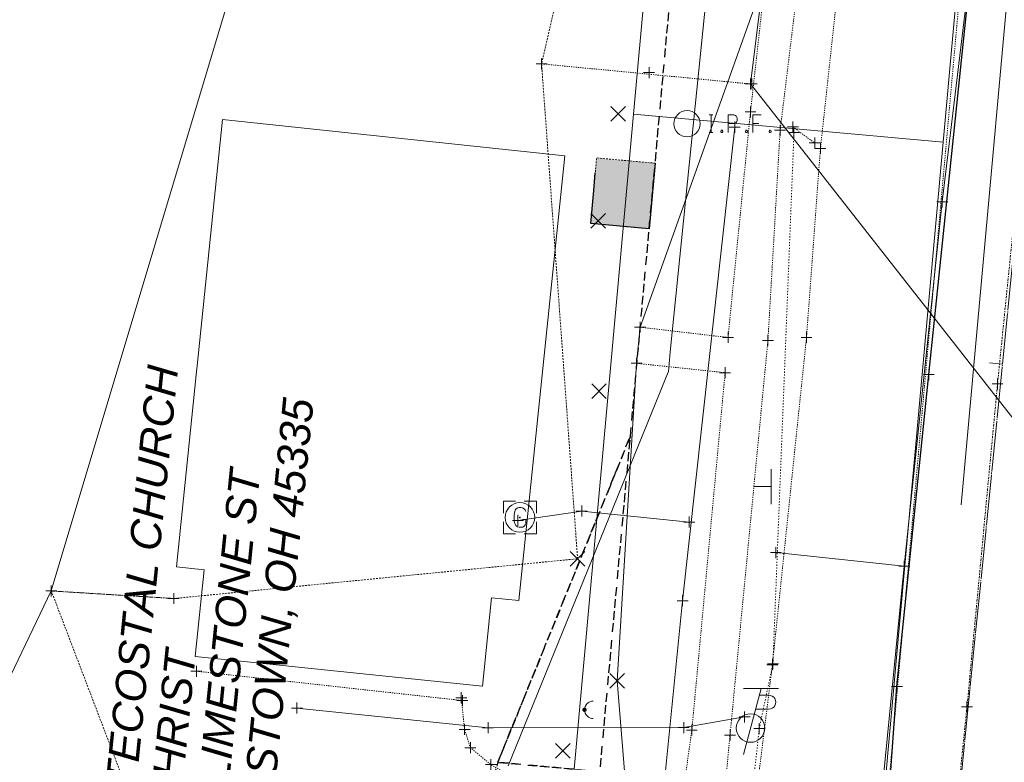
# Model space of a CAD drawing. Header units: feet. Extents: x 1620404 to 1693143, y 557267 to 607752.
# Tile 96 of 107: x 1620869 to 1620959, y 607433 to 607501. Entities that reach past the tile are written whole.
import ezdxf

# ---------------------------------------------------------------- set-up
doc = ezdxf.new("R2010")
doc.units = ezdxf.units.FT
doc.header["$MEASUREMENT"] = 0
for name, pattern in [('cl', [5, 0.09375, -0.09375, 4.625, -0.09375, 0.09375]), ('cl20', [100, 5, -5, 80, -5, 5]), ('constlimit', [0]), ('DGN Style 1', [0.16325, 0.000271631, -0.162979]), ('DGN Style 2', [0.271631, 0.162979, -0.108652]), ('DGN Style 4', [0.434882, 0.217305, -0.108652, 0.000271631, -0.108652]), ('DGN Style 5', [0.190142, 0.081489, -0.108652]), ('elecex', [0]), ('esmtshex', [4.75, 0.8, -0.325, -0.325, 0.8, -0.3, 0.8, -0.3, 0.8, -0.3]), ('esmtswex', [4.75, 0.8, -0.325, -0.325, 0.8, -0.3, 0.8, -0.3, 0.8, -0.3]), ('gasex', [0]), ('rowex', [4.85, 0.8, -0.375, -0.375, 0.8, -0.3, 0.8, -0.3, 0.8, -0.3]), ('waterex', [0])]:
    doc.linetypes.add(name, pattern=pattern)
for name, color, linetype, lineweight in [('BD_X_Building', 241, 'Continuous', 0), ('DR_X_Storm_Sewer', 151, 'DGN Style 5', 0), ('DT_X_TIN_Hull', 5, 'Continuous', 0), ('DV_X_Property_Line', 7, 'Continuous', 0), ('GE_X_Alignment', 7, 'cl', 0), ('GE_X_Alignment_100_Stations', 7, 'Continuous', 0), ('PV_P_EOP', 7, 'Continuous', 30), ('PV_X_COP', 4, 'DGN Style 4', 0), ('PV_X_Curb', 120, 'DGN Style 1', 0), ('PV_X_Driveway', 7, 'DGN Style 5', 0), ('PV_X_Shoulder_Aggregate', 30, 'DGN Style 5', 0), ('PV_X_Walk', 120, 'DGN Style 5', 0), ('RW_P_Const_Limits', 120, 'constlimit', 0), ('RW_X_CL_20', 6, 'cl20', 0), ('RW_X_Esmt_SH', 6, 'esmtshex', 30), ('RW_X_Esmt_SW', 6, 'esmtswex', 30), ('RW_X_Fee_RW', 6, 'rowex', 30), ('SN_X_Public', 3, 'Continuous', 0), ('SV_X_Mon_Cells_Found', 7, 'Continuous', 0), ('SV_X_Random_Point (Construction)', 7, 'Continuous', 0), ('UT_X_Electric', 1, 'elecex', 0), ('UT_X_Gas', 40, 'gasex', 0), ('UT_X_Gas_Cells', 40, 'Continuous', 0), ('UT_X_Gas_Cells (Construction)', 40, 'Continuous', 0), ('UT_X_Misc_Cells', 7, 'Continuous', 0), ('UT_X_Water', 133, 'waterex', 0), ('XS_X_Ground_Line', 3, 'DGN Style 2', 13)]:
    doc.layers.add(name, color=color, linetype=linetype, lineweight=lineweight)
doc.layers.add('PM_X_Surveyed_Line', color=1, linetype='Continuous', lineweight=30, plot=False)
doc.layers.add('RW_X_Easement_Area', color=3, linetype='DGN Style 2', lineweight=0, plot=False, transparency=0.5)
doc.layers.add('SV_X_Shot_Marker (Construction)', color=40, linetype='Continuous', lineweight=0, transparency=0.5)
doc.styles.add('P_Slanted-Normal LS 0.50 Masked_0', font='calibrii.ttf')
doc.styles.add('P_Slanted-Normal LS 0.50_0', font='calibrii.ttf')
doc.styles.add('Slanted-Normal LS 0.50 Masked', font='ariali.ttf', dxfattribs={"height": 0.14})
doc.dimstyles.new('~CivLbl_Leader_Line', dxfattribs={"dimtxt": 0.14, "dimasz": 0.35, "dimexe": 0.07, "dimexo": 0.07, "dimgap": 0.07, "dimtad": 1, "dimdec": 0, "dimzin": 11, "dimdsep": 46, "dimtxsty": 'P_Slanted-Normal LS 0.50_0', "dimcen": 0, "dimse1": 1, "dimse2": 1, "dimaunit": 1, "dimadec": 4, "dimazin": 2, "dimtfac": 1, "dimtdec": 0, "dimtofl": 0, "dimtmove": 1, "dimatfit": 1, "dimldrblk": 'NONE', "dimfxl": 1, "dimtolj": 1, "dimtzin": 11, "dimarcsym": 0})

# ---------------------------------------------------------------- blocks, each defined once
blk = doc.blocks.new('*D9')
at = {"layer": 'Defpoints', "color": 0, "linetype": 'Continuous', "transparency": 16777216}
for p in [(1620955.045, 607434.397), (1620973.003, 607433.056), (1620954.308, 607427.042)]:
    blk.add_point(p, dxfattribs=at)
at = {"layer": 'PV_P_EOP', "color": 7, "linetype": 'Continuous', "lineweight": 0, "transparency": 16777216}
for p, q in [((1620954.905, 607433.004), (1620954.168, 607425.649)), ((1620972.864, 607431.663), (1620972.08, 607423.853)), ((1620969.434, 607425.525), (1620957.094, 607426.763))]:
    blk.add_line(p, q, dxfattribs=at)
at = {"layer": 'PV_P_EOP', "color": 7, "linetype": 'Continuous', "transparency": 16777216}
for points in [[(1620957.047, 607426.298), (1620957.14, 607427.227), (1620954.308, 607427.042)], [(1620969.387, 607425.061), (1620969.481, 607425.99), (1620972.22, 607425.246)]]:
    blk.add_solid(points, dxfattribs=at)
at = {"layer": 'PV_P_EOP', "color": 0, "linetype": 'Continuous', "lineweight": 0, "transparency": 16777216, "insert": (1620962.981, 607423.324), "char_height": 2.8, "attachment_point": 5, "rotation": 174.27399, "style": 'P_Slanted-Normal LS 0.50 Masked_0'}
blk.add_mtext('\\A1;18.0', dxfattribs=at)
blk = doc.blocks.new('_None')
blk = doc.blocks.new('*D8')
at = {"layer": 'Defpoints', "color": 0, "linetype": 'Continuous', "transparency": 16777216}
for p in [(1620955.045, 607434.397), (1620936.373, 607428.706), (1620936.387, 607428.839)]:
    blk.add_point(p, dxfattribs=at)
at = {"layer": 'PV_P_EOP', "color": 7, "linetype": 'Continuous', "lineweight": 0, "transparency": 16777216}
for p, q in [((1620954.905, 607433.004), (1620954.168, 607425.649)), ((1620936.513, 607430.099), (1620936.526, 607430.232)), ((1620951.521, 607427.321), (1620939.173, 607428.56))]:
    blk.add_line(p, q, dxfattribs=at)
at = {"layer": 'PV_P_EOP', "color": 7, "linetype": 'Continuous', "transparency": 16777216}
for points in [[(1620939.126, 607428.095), (1620939.219, 607429.024), (1620936.387, 607428.839)], [(1620951.475, 607426.857), (1620951.568, 607427.786), (1620954.308, 607427.042)]]:
    blk.add_solid(points, dxfattribs=at)
at = {"layer": 'PV_P_EOP', "color": 0, "linetype": 'Continuous', "lineweight": 0, "transparency": 16777216, "insert": (1620945.064, 607425.12), "char_height": 2.8, "attachment_point": 5, "rotation": 174.27399, "style": 'P_Slanted-Normal LS 0.50 Masked_0'}
blk.add_mtext('\\A1;18.0', dxfattribs=at)
blk = doc.blocks.new('DrawLineAnnotationDirectionLength_1')
at = {"layer": 'GE_X_Alignment_100_Stations'}
blk.add_line((0, 0), (-0.06, 0), dxfattribs=at)
blk = doc.blocks.new('SVPT_198')
at = {"layer": 'SV_X_Shot_Marker (Construction)', "transparency": 33554495}
for p, q in [((-0.025, 0), (0.025, 0)), ((0, 0.025), (0, -0.025))]:
    blk.add_line(p, q, dxfattribs=at)
blk.add_point((0, 0), dxfattribs=at)
blk = doc.blocks.new('SVPT_199')
at = {"layer": 'SV_X_Shot_Marker (Construction)', "transparency": 33554495}
for p, q in [((-0.025, 0), (0.025, 0)), ((0, 0.025), (0, -0.025))]:
    blk.add_line(p, q, dxfattribs=at)
blk.add_point((0, 0), dxfattribs=at)
blk = doc.blocks.new('SVPT_200')
at = {"layer": 'SV_X_Shot_Marker (Construction)', "transparency": 33554495}
for p, q in [((0, 0.025), (0, -0.025)), ((-0.025, 0), (0.025, 0))]:
    blk.add_line(p, q, dxfattribs=at)
blk.add_point((0, 0), dxfattribs=at)
blk = doc.blocks.new('SVPT_201')
at = {"layer": 'SV_X_Shot_Marker (Construction)', "transparency": 33554495}
for p, q in [((-0.025, 0), (0.025, 0)), ((0, 0.025), (0, -0.025))]:
    blk.add_line(p, q, dxfattribs=at)
blk.add_point((0, 0), dxfattribs=at)
blk = doc.blocks.new('SVPT_202')
at = {"layer": 'SV_X_Shot_Marker (Construction)', "transparency": 33554495}
for p, q in [((-0.025, 0), (0.025, 0)), ((0, 0.025), (0, -0.025))]:
    blk.add_line(p, q, dxfattribs=at)
blk.add_point((0, 0), dxfattribs=at)
blk = doc.blocks.new('SVPT_203')
at = {"layer": 'SV_X_Shot_Marker (Construction)', "transparency": 33554495}
for p, q in [((-0.025, 0), (0.025, 0)), ((0, 0.025), (0, -0.025))]:
    blk.add_line(p, q, dxfattribs=at)
blk.add_point((0, 0), dxfattribs=at)
blk = doc.blocks.new('SVPT_204')
at = {"layer": 'SV_X_Shot_Marker (Construction)', "transparency": 33554495}
for p, q in [((-0.025, 0), (0.025, 0)), ((0, 0.025), (0, -0.025))]:
    blk.add_line(p, q, dxfattribs=at)
blk.add_point((0, 0), dxfattribs=at)
blk = doc.blocks.new('SVPT_205')
at = {"layer": 'SV_X_Shot_Marker (Construction)', "transparency": 33554495}
for p, q in [((-0.025, 0), (0.025, 0)), ((0, 0.025), (0, -0.025))]:
    blk.add_line(p, q, dxfattribs=at)
blk.add_point((0, 0), dxfattribs=at)
blk = doc.blocks.new('IPF_2')
at = {"layer": 'SV_X_Mon_Cells_Found', "color": 7, "linetype": 'Continuous', "lineweight": 0, "flags": 128}
for points in [[(0.1007, 0.04), (0.1184, 0.04)], [(0.1095, -0.04), (0.1095, 0.04)], [(0.1878, -0.04), (0.1878, 0.04), (0.2143, 0.04), (0.217, 0.0394), (0.2209, 0.0381), (0.2225, 0.0368), (0.2242, 0.0356), (0.2264, 0.0324), (0.228, 0.0293), (0.2291, 0.0242), (0.2291, 0.0167), (0.2286, 0.0142), (0.2275, 0.0104), (0.2253, 0.006), (0.2231, 0.0041), (0.2214, 0.0028), (0.2187, 0.0016), (0.2143, 0.0009), (0.1878, 0.0009)], [(0.3383, 0.04), (0.3002, 0.04), (0.3002, -0.04)], [(0.3002, 0.0009), (0.3272, 0.0009)], [(0.1007, -0.04), (0.1184, -0.04)], [(0.1575, -0.0293), (0.1602, -0.0293), (0.1619, -0.0305), (0.1635, -0.0331), (0.1635, -0.0362), (0.1619, -0.0387), (0.1602, -0.04), (0.1575, -0.04), (0.1558, -0.0387), (0.1542, -0.0362), (0.1542, -0.0331), (0.1558, -0.0305), (0.1575, -0.0293)], [(0.2699, -0.0293), (0.2727, -0.0293), (0.2743, -0.0305), (0.276, -0.0331), (0.276, -0.0362), (0.2743, -0.0387), (0.2727, -0.04), (0.2699, -0.04), (0.2683, -0.0387), (0.2666, -0.0362), (0.2666, -0.0331), (0.2683, -0.0305), (0.2699, -0.0293)], [(0.3774, -0.0293), (0.3801, -0.0293), (0.3818, -0.0305), (0.3835, -0.0331), (0.3835, -0.0362), (0.3818, -0.0387), (0.3801, -0.04), (0.3774, -0.04), (0.3757, -0.0387), (0.3741, -0.0362), (0.3741, -0.0331), (0.3757, -0.0305), (0.3774, -0.0293)]]:
    blk.add_lwpolyline(points, dxfattribs=at)
at = {"layer": 'SV_X_Mon_Cells_Found', "color": 7, "linetype": 'Continuous', "lineweight": 0}
blk.add_circle((0, 0), 0.06, dxfattribs=at)
blk = doc.blocks.new('SVPT_206')
at = {"layer": 'SV_X_Shot_Marker (Construction)', "transparency": 33554495}
for p, q in [((-0.025, 0), (0.025, 0)), ((0, 0.025), (0, -0.025))]:
    blk.add_line(p, q, dxfattribs=at)
blk.add_point((0, 0), dxfattribs=at)
blk = doc.blocks.new('SVPT_207')
at = {"layer": 'SV_X_Shot_Marker (Construction)', "transparency": 33554495}
for p, q in [((-0.025, 0), (0.025, 0)), ((0, 0.025), (0, -0.025))]:
    blk.add_line(p, q, dxfattribs=at)
blk.add_point((0, 0), dxfattribs=at)
blk = doc.blocks.new('SVPT_208')
at = {"layer": 'SV_X_Shot_Marker (Construction)', "transparency": 33554495}
for p, q in [((-0.025, 0), (0.025, 0)), ((0, 0.025), (0, -0.025))]:
    blk.add_line(p, q, dxfattribs=at)
blk.add_point((0, 0), dxfattribs=at)
blk = doc.blocks.new('SVPT_209')
at = {"layer": 'SV_X_Shot_Marker (Construction)', "transparency": 33554495}
for p, q in [((-0.025, 0), (0.025, 0)), ((0, 0.025), (0, -0.025))]:
    blk.add_line(p, q, dxfattribs=at)
blk.add_point((0, 0), dxfattribs=at)
blk = doc.blocks.new('SVPT_210')
at = {"layer": 'SV_X_Shot_Marker (Construction)', "transparency": 33554495}
for p, q in [((-0.025, 0), (0.025, 0)), ((0, 0.025), (0, -0.025))]:
    blk.add_line(p, q, dxfattribs=at)
blk.add_point((0, 0), dxfattribs=at)
blk = doc.blocks.new('SVPT_211')
at = {"layer": 'SV_X_Shot_Marker (Construction)', "transparency": 33554495}
for p, q in [((-0.025, 0), (0.025, 0)), ((0, 0.025), (0, -0.025))]:
    blk.add_line(p, q, dxfattribs=at)
blk.add_point((0, 0), dxfattribs=at)
blk = doc.blocks.new('SGN1P_2')
at = {"layer": 'SN_X_Public', "color": 3, "linetype": 'Continuous', "lineweight": 0}
for p, q in [((0, 0.08), (0, -0.08)), ((0, 0), (-0.08, 0))]:
    blk.add_line(p, q, dxfattribs=at)
blk = doc.blocks.new('X_40')
at = {"layer": 'SV_X_Random_Point (Construction)', "color": 7, "linetype": 'Continuous', "lineweight": 0, "transparency": 33554559}
for p, q in [((-0.0333, -0.0334), (0.0333, 0.0334)), ((-0.0333, 0.0334), (0.0333, -0.0334))]:
    blk.add_line(p, q, dxfattribs=at)
blk = doc.blocks.new('DM')
at = {"layer": 'UT_X_Misc_Cells', "linetype": 'Continuous', "lineweight": 0}
h = blk.add_hatch(color=52, dxfattribs=at)
edge = h.paths.add_edge_path()
edge.add_arc((0, 0), 0.01, 0, 360)
at = {"layer": 'UT_X_Misc_Cells', "color": 52, "linetype": 'Continuous', "lineweight": 0}
blk.add_arc((0.04, 0), 0.04, 90, 270, dxfattribs=at)
blk = doc.blocks.new('SVPT_212')
at = {"layer": 'SV_X_Shot_Marker (Construction)', "transparency": 33554495}
for p, q in [((-0.025, 0), (0.025, 0)), ((0, 0.025), (0, -0.025))]:
    blk.add_line(p, q, dxfattribs=at)
blk.add_point((0, 0), dxfattribs=at)
blk = doc.blocks.new('SVPT_213')
at = {"layer": 'SV_X_Shot_Marker (Construction)', "transparency": 33554495}
for p, q in [((-0.025, 0), (0.025, 0)), ((0, 0.025), (0, -0.025))]:
    blk.add_line(p, q, dxfattribs=at)
blk.add_point((0, 0), dxfattribs=at)
blk = doc.blocks.new('TPW_2')
at = {"layer": 'UT_X_Misc_Cells', "color": 30, "linetype": 'Continuous', "lineweight": 0}
for p, q in [((0.0482, 0.18), (-0.0322, -0.12)), ((0.1282, 0.18), (-0.0318, 0.18)), ((0.0402, 0.15), (0.0827, 0.15)), ((0.0231, 0.0862), (0.0827, 0.0862))]:
    blk.add_line(p, q, dxfattribs=at)
blk.add_circle((0, 0), 0.065, dxfattribs=at)
at = {"layer": 'UT_X_Misc_Cells', "color": 30, "linetype": 'Continuous', "lineweight": 0, "extrusion": (0, 0, -1)}
blk.add_arc((-0.0833, 0.1181), 0.0319, 88.8767, 271.1233, dxfattribs=at)
blk = doc.blocks.new('SVPT_214')
at = {"layer": 'SV_X_Shot_Marker (Construction)', "transparency": 33554495}
for p, q in [((-0.025, 0), (0.025, 0)), ((0, 0.025), (0, -0.025))]:
    blk.add_line(p, q, dxfattribs=at)
blk.add_point((0, 0), dxfattribs=at)
blk = doc.blocks.new('SVPT_215')
at = {"layer": 'SV_X_Shot_Marker (Construction)', "transparency": 33554495}
for p, q in [((-0.025, 0), (0.025, 0)), ((0, 0.025), (0, -0.025))]:
    blk.add_line(p, q, dxfattribs=at)
blk.add_point((0, 0), dxfattribs=at)
blk = doc.blocks.new('SVPT_216')
at = {"layer": 'SV_X_Shot_Marker (Construction)', "transparency": 33554495}
for p, q in [((-0.025, 0), (0.025, 0)), ((0, 0.025), (0, -0.025))]:
    blk.add_line(p, q, dxfattribs=at)
blk.add_point((0, 0), dxfattribs=at)
blk = doc.blocks.new('SVPT_250')
at = {"layer": 'SV_X_Shot_Marker (Construction)', "transparency": 33554495}
for p, q in [((-0.025, 0), (0.025, 0)), ((0, 0.025), (0, -0.025))]:
    blk.add_line(p, q, dxfattribs=at)
blk.add_point((0, 0), dxfattribs=at)
blk = doc.blocks.new('SVPT_251')
at = {"layer": 'SV_X_Shot_Marker (Construction)', "transparency": 33554495}
for p, q in [((0, 0.025), (0, -0.025)), ((-0.025, 0), (0.025, 0))]:
    blk.add_line(p, q, dxfattribs=at)
blk.add_point((0, 0), dxfattribs=at)
blk = doc.blocks.new('SVPT_252')
at = {"layer": 'SV_X_Shot_Marker (Construction)', "transparency": 33554495}
for p, q in [((-0.025, 0), (0.025, 0)), ((0, 0.025), (0, -0.025))]:
    blk.add_line(p, q, dxfattribs=at)
blk.add_point((0, 0), dxfattribs=at)
blk = doc.blocks.new('SVPT_253')
at = {"layer": 'SV_X_Shot_Marker (Construction)', "transparency": 33554495}
for p, q in [((-0.025, 0), (0.025, 0)), ((0, 0.025), (0, -0.025))]:
    blk.add_line(p, q, dxfattribs=at)
blk.add_point((0, 0), dxfattribs=at)
blk = doc.blocks.new('X_43')
at = {"layer": 'SV_X_Random_Point (Construction)', "color": 7, "linetype": 'Continuous', "lineweight": 0, "transparency": 33554559}
for p, q in [((-0.0333, -0.0334), (0.0333, 0.0334)), ((-0.0333, 0.0334), (0.0333, -0.0334))]:
    blk.add_line(p, q, dxfattribs=at)
blk = doc.blocks.new('X_44')
at = {"layer": 'SV_X_Random_Point (Construction)', "color": 7, "linetype": 'Continuous', "lineweight": 0, "transparency": 33554559}
for p, q in [((-0.0333, -0.0334), (0.0333, 0.0334)), ((-0.0333, 0.0334), (0.0333, -0.0334))]:
    blk.add_line(p, q, dxfattribs=at)
blk = doc.blocks.new('X_45')
at = {"layer": 'SV_X_Random_Point (Construction)', "color": 7, "linetype": 'Continuous', "lineweight": 0, "transparency": 33554559}
for p, q in [((-0.0333, -0.0334), (0.0333, 0.0334)), ((-0.0333, 0.0334), (0.0333, -0.0334))]:
    blk.add_line(p, q, dxfattribs=at)
blk = doc.blocks.new('X_46')
at = {"layer": 'SV_X_Random_Point (Construction)', "color": 7, "linetype": 'Continuous', "lineweight": 0, "transparency": 33554559}
for p, q in [((-0.0333, -0.0334), (0.0333, 0.0334)), ((-0.0333, 0.0334), (0.0333, -0.0334))]:
    blk.add_line(p, q, dxfattribs=at)
blk = doc.blocks.new('X_47')
at = {"layer": 'SV_X_Random_Point (Construction)', "color": 7, "linetype": 'Continuous', "lineweight": 0, "transparency": 33554559}
for p, q in [((-0.0333, -0.0334), (0.0333, 0.0334)), ((-0.0333, 0.0334), (0.0333, -0.0334))]:
    blk.add_line(p, q, dxfattribs=at)
blk = doc.blocks.new('SVPT_334')
at = {"layer": 'SV_X_Shot_Marker (Construction)', "transparency": 33554495}
for p, q in [((-0.025, 0), (0.025, 0)), ((0, 0.025), (0, -0.025))]:
    blk.add_line(p, q, dxfattribs=at)
blk.add_point((0, 0), dxfattribs=at)
blk = doc.blocks.new('SVPT_335')
at = {"layer": 'SV_X_Shot_Marker (Construction)', "transparency": 33554495}
for p, q in [((-0.025, 0), (0.025, 0)), ((0, 0.025), (0, -0.025))]:
    blk.add_line(p, q, dxfattribs=at)
blk.add_point((0, 0), dxfattribs=at)
blk = doc.blocks.new('SVPT_339')
at = {"layer": 'SV_X_Shot_Marker (Construction)', "transparency": 33554495}
for p, q in [((-0.025, 0), (0.025, 0)), ((0, 0.025), (0, -0.025))]:
    blk.add_line(p, q, dxfattribs=at)
blk.add_point((0, 0), dxfattribs=at)
blk = doc.blocks.new('SVPT_340')
at = {"layer": 'SV_X_Shot_Marker (Construction)', "transparency": 33554495}
for p, q in [((-0.025, 0), (0.025, 0)), ((0, 0.025), (0, -0.025))]:
    blk.add_line(p, q, dxfattribs=at)
blk.add_point((0, 0), dxfattribs=at)
blk = doc.blocks.new('SVPT_341')
at = {"layer": 'SV_X_Shot_Marker (Construction)', "transparency": 33554495}
for p, q in [((-0.025, 0), (0.025, 0)), ((0, 0.025), (0, -0.025))]:
    blk.add_line(p, q, dxfattribs=at)
blk.add_point((0, 0), dxfattribs=at)
blk = doc.blocks.new('SVPT_342')
at = {"layer": 'SV_X_Shot_Marker (Construction)', "transparency": 33554495}
for p, q in [((-0.025, 0), (0.025, 0)), ((0, 0.025), (0, -0.025))]:
    blk.add_line(p, q, dxfattribs=at)
blk.add_point((0, 0), dxfattribs=at)
blk = doc.blocks.new('SVPT_393')
at = {"layer": 'SV_X_Shot_Marker (Construction)', "transparency": 33554495}
for p, q in [((-0.025, 0), (0.025, 0)), ((0, 0.025), (0, -0.025))]:
    blk.add_line(p, q, dxfattribs=at)
blk.add_point((0, 0), dxfattribs=at)
blk = doc.blocks.new('SVPT_394')
at = {"layer": 'SV_X_Shot_Marker (Construction)', "transparency": 33554495}
for p, q in [((-0.025, 0), (0.025, 0)), ((0, 0.025), (0, -0.025))]:
    blk.add_line(p, q, dxfattribs=at)
blk.add_point((0, 0), dxfattribs=at)
blk = doc.blocks.new('SVPT_395')
at = {"layer": 'SV_X_Shot_Marker (Construction)', "transparency": 33554495}
for p, q in [((-0.025, 0), (0.025, 0)), ((0, 0.025), (0, -0.025))]:
    blk.add_line(p, q, dxfattribs=at)
blk.add_point((0, 0), dxfattribs=at)
blk = doc.blocks.new('SVPT_396')
at = {"layer": 'SV_X_Shot_Marker (Construction)', "transparency": 33554495}
for p, q in [((0, 0.025), (0, -0.025)), ((-0.025, 0), (0.025, 0))]:
    blk.add_line(p, q, dxfattribs=at)
blk.add_point((0, 0), dxfattribs=at)
blk = doc.blocks.new('SVPT_892')
at = {"layer": 'SV_X_Shot_Marker (Construction)', "transparency": 33554495}
for p, q in [((-0.025, 0), (0.025, 0)), ((0, 0.025), (0, -0.025))]:
    blk.add_line(p, q, dxfattribs=at)
blk.add_point((0, 0), dxfattribs=at)
blk = doc.blocks.new('SVPT_893')
at = {"layer": 'SV_X_Shot_Marker (Construction)', "transparency": 33554495}
for p, q in [((-0.025, 0), (0.025, 0)), ((0, 0.025), (0, -0.025))]:
    blk.add_line(p, q, dxfattribs=at)
blk.add_point((0, 0), dxfattribs=at)
blk = doc.blocks.new('SVPT_894')
at = {"layer": 'SV_X_Shot_Marker (Construction)', "transparency": 33554495}
for p, q in [((-0.025, 0), (0.025, 0)), ((0, 0.025), (0, -0.025))]:
    blk.add_line(p, q, dxfattribs=at)
blk.add_point((0, 0), dxfattribs=at)
blk = doc.blocks.new('SVPT_895')
at = {"layer": 'SV_X_Shot_Marker (Construction)', "transparency": 33554495}
for p, q in [((-0.025, 0), (0.025, 0)), ((0, 0.025), (0, -0.025))]:
    blk.add_line(p, q, dxfattribs=at)
blk.add_point((0, 0), dxfattribs=at)
blk = doc.blocks.new('*U1168')
at = {"layer": 'DT_X_TIN_Hull', "flags": 128}
blk.add_lwpolyline([(-18.622, 135.131), (-30.085, 103.011), (-30.396, 99.714), (-32.181, 70.758), (-28.812, 29.262), (-31.808, 4.446), (-31.953, 3.238), (-30.126, 2.959), (-25.39, 5.003), (-24.717, 5.331), (15.063, -72.904), (9.574, -91.046), (0.503, -109.555), (-3.706, -156.398), (4.504, -168.887), (7.724, -205.869), (-2.18, -220.371), (-2.522, -221.66), (-4.394, -239.591), (-5.407, -252.135), (-67.292, -244.932), (-67.611, -228.772), (-71.037, -263.5)], dxfattribs=at)
blk = doc.blocks.new('*U1169')
at = {"layer": 'DT_X_TIN_Hull', "flags": 128}
for points in [[(188.568, 33.521), (24.505, -56.648), (25.683, -38.429), (26.587, -28.378), (23.961, 4.23), (21.912, 37.434), (12.19, 48.52), (-33.188, 43.737), (-94.822, 122.253), (-93.799, 130.611)], [(-91.957, 298.273), (-158.626, 76.006), (-199.593, -9.497), (-264.629, -44.815), (-283.737, -75.71)]]:
    blk.add_lwpolyline(points, dxfattribs=at)
blk = doc.blocks.new('SVPT_1053')
at = {"layer": 'SV_X_Shot_Marker (Construction)', "transparency": 33554495}
for p, q in [((-0.025, 0), (0.025, 0)), ((0, 0.025), (0, -0.025))]:
    blk.add_line(p, q, dxfattribs=at)
blk.add_point((0, 0), dxfattribs=at)
blk = doc.blocks.new('SVPT_1054')
at = {"layer": 'SV_X_Shot_Marker (Construction)', "transparency": 33554495}
for p, q in [((-0.025, 0), (0.025, 0)), ((0, 0.025), (0, -0.025))]:
    blk.add_line(p, q, dxfattribs=at)
blk.add_point((0, 0), dxfattribs=at)
blk = doc.blocks.new('SVPT_1055')
at = {"layer": 'SV_X_Shot_Marker (Construction)', "transparency": 33554495}
for p, q in [((-0.025, 0), (0.025, 0)), ((0, 0.025), (0, -0.025))]:
    blk.add_line(p, q, dxfattribs=at)
blk.add_point((0, 0), dxfattribs=at)
blk = doc.blocks.new('SVPT_1056')
at = {"layer": 'SV_X_Shot_Marker (Construction)', "transparency": 33554495}
for p, q in [((-0.025, 0), (0.025, 0)), ((0, 0.025), (0, -0.025))]:
    blk.add_line(p, q, dxfattribs=at)
blk.add_point((0, 0), dxfattribs=at)
blk = doc.blocks.new('SVPT_1111')
at = {"layer": 'SV_X_Shot_Marker (Construction)', "transparency": 33554495}
for p, q in [((-0.025, 0), (0.025, 0)), ((0, 0.025), (0, -0.025))]:
    blk.add_line(p, q, dxfattribs=at)
blk.add_point((0, 0), dxfattribs=at)
blk = doc.blocks.new('SVPT_1112')
at = {"layer": 'SV_X_Shot_Marker (Construction)', "transparency": 33554495}
for p, q in [((-0.025, 0), (0.025, 0)), ((0, 0.025), (0, -0.025))]:
    blk.add_line(p, q, dxfattribs=at)
blk.add_point((0, 0), dxfattribs=at)
blk = doc.blocks.new('SVPT_1113')
at = {"layer": 'SV_X_Shot_Marker (Construction)', "transparency": 33554495}
for p, q in [((-0.025, 0), (0.025, 0)), ((0, 0.025), (0, -0.025))]:
    blk.add_line(p, q, dxfattribs=at)
blk.add_point((0, 0), dxfattribs=at)
blk = doc.blocks.new('SVPT_1114')
at = {"layer": 'SV_X_Shot_Marker (Construction)', "transparency": 33554495}
for p, q in [((-0.025, 0), (0.025, 0)), ((0, 0.025), (0, -0.025))]:
    blk.add_line(p, q, dxfattribs=at)
blk.add_point((0, 0), dxfattribs=at)
blk = doc.blocks.new('SVPT_1115')
at = {"layer": 'SV_X_Shot_Marker (Construction)', "transparency": 33554495}
for p, q in [((-0.025, 0), (0.025, 0)), ((0, 0.025), (0, -0.025))]:
    blk.add_line(p, q, dxfattribs=at)
blk.add_point((0, 0), dxfattribs=at)
blk = doc.blocks.new('GM')
at = {"layer": 'UT_X_Gas_Cells', "color": 52, "linetype": 'Continuous', "lineweight": 0, "flags": 128}
for points in [[(-0.02, 0.075), (-0.075, 0.075), (-0.075, 0.02)], [(0.0266, 0.0273), (0.0259, 0.0308), (0.0238, 0.0344), (0.0203, 0.0379), (0.0153, 0.0422), (0.0118, 0.0436), (0.0089, 0.0443), (0.0047, 0.045), (-0.0038, 0.045), (-0.0074, 0.0443), (-0.0095, 0.0436), (-0.0123, 0.0422), (-0.018, 0.0379), (-0.0215, 0.0329), (-0.0237, 0.0273), (-0.0251, 0.0195), (-0.0265, 0.0082), (-0.0265, -0.0067), (-0.0258, -0.0188), (-0.023, -0.028), (-0.0187, -0.0365), (-0.0152, -0.0393), (-0.0109, -0.0422), (-0.0031, -0.045), (0.0047, -0.045), (0.0125, -0.0436), (0.0153, -0.0422), (0.0181, -0.0407), (0.021, -0.0379), (0.0238, -0.0337), (0.0266, -0.0273), (0.0266, -0.0096), (0.0118, -0.0096)], [(0.075, 0.02), (0.075, 0.075), (0.02, 0.075)], [(-0.075, -0.02), (-0.075, -0.075), (-0.02, -0.075)], [(0.02, -0.075), (0.075, -0.075), (0.075, -0.02)]]:
    blk.add_lwpolyline(points, dxfattribs=at)
at = {"layer": 'UT_X_Gas_Cells', "color": 52, "linetype": 'Continuous', "lineweight": 0}
blk.add_circle((0, 0), 0.0675, dxfattribs=at)
at = {"layer": 'UT_X_Gas_Cells (Construction)', "color": 52, "linetype": 'Continuous', "lineweight": 30}
blk.add_point((0, 0), dxfattribs=at)

msp = doc.modelspace()

# ---------------------------------------------------------------- linework, layer by layer
at = {"layer": 'BD_X_Building'}
for p, q in [((1620887.425, 607492.085), (1620918.642, 607488.789)), ((1620918.642, 607488.789), (1620914.449, 607448.226)), ((1620911.974, 607448.482), (1620911.139, 607440.412)), ((1620914.449, 607448.226), (1620911.974, 607448.482))]:
    msp.add_line(p, q, dxfattribs=at)
at = {"layer": 'DR_X_Storm_Sewer'}
msp.add_line((1620946.274, 607409.779), (1620955.585, 607513.605), dxfattribs=at)
at = {"layer": 'DV_X_Property_Line', "ltscale": 20, "flags": 128}
for points in [[(1620953.177, 607490.025), (1620924.933, 607492.588), (1620930.355, 607552.342), (1620958.599, 607549.78), (1620953.177, 607490.025)], [(1620947.755, 607430.27), (1620919.511, 607432.833), (1620924.933, 607492.588), (1620953.177, 607490.025), (1620947.755, 607430.27)]]:
    msp.add_lwpolyline(points, dxfattribs=at)
at = {"layer": 'GE_X_Alignment'}
msp.add_line((1620919.758, 607082.46), (1620969.644, 607579.965), dxfattribs=at)
at = {"layer": 'PM_X_Surveyed_Line', "flags": 128}
msp.add_lwpolyline([(1620945.456, 607381.034), (1620946.481, 607408.134), (1620946.647, 607408.16), (1620948.958, 607440.378), (1620951.87, 607468.838), (1620955.303, 607501.874), (1620956.92, 607517.037), (1620960.027, 607547.515), (1620964.704, 607592.59), (1620967.299, 607619.763), (1620971.699, 607662.307)], dxfattribs=at)
at = {"layer": 'PV_X_COP', "flags": 128}
msp.add_lwpolyline([(1620950.207, 607384.258), (1620952.373, 607409.422), (1620955.353, 607438.521), (1620958.137, 607467.981), (1620961.426, 607500.533), (1620962.954, 607515.998), (1620966.051, 607546.558), (1620970.825, 607591.015), (1620973.848, 607619.587), (1620977.877, 607662.074)], dxfattribs=at)
at = {"layer": 'PV_X_Curb', "flags": 128}
msp.add_lwpolyline([(1620939.565, 607490.911), (1620937.644, 607442.459), (1620936.396, 607436.547), (1620935.917, 607432.204), (1620933.644, 607430.821)], dxfattribs=at)
at = {"layer": 'PV_X_Driveway', "flags": 128}
for points in [[(1620916.534, 607497.176), (1620935.604, 607495.342)], [(1620939.468, 607491.421), (1620941.458, 607489.957)], [(1620928.969, 607427.558), (1620924.129, 607427.813), (1620918.4, 607429.585), (1620911.913, 607433.251), (1620910.04, 607434.799), (1620909.505, 607436.457), (1620909.209, 607439.35)]]:
    msp.add_lwpolyline(points, dxfattribs=at)
at = {"layer": 'PV_X_Shoulder_Aggregate', "flags": 128}
msp.add_lwpolyline([(1620960.511, 607670.555), (1620959.312, 607658.638), (1620958.574, 607657.05), (1620957.839, 607655.797), (1620957.326, 607655.294), (1620955.422, 607631.511), (1620953.839, 607612.448), (1620953.033, 607598.768), (1620950.349, 607569.747), (1620947.337, 607540.213), (1620944.787, 607513.56), (1620946.136, 607513.356), (1620945.889, 607511.428), (1620944.587, 607511.555), (1620944.119, 607509.154), (1620941.979, 607489.46), (1620940.709, 607472.219), (1620937.598, 607442.362), (1620936.318, 607432.049), (1620935.382, 607419.454), (1620934.267, 607406.367), (1620933.652, 607399.229), (1620930.89, 607375.476)], dxfattribs=at)
at = {"layer": 'PV_X_Walk', "flags": 128}
for points in [[(1620945.045, 607597.911), (1620943.18, 607570.325), (1620940.281, 607541.878), (1620936.985, 607505.276), (1620935.597, 607492.797), (1620933.547, 607472.218), (1620925.522, 607473.156)], [(1620948.614, 607597.918), (1620946.05, 607569.829), (1620943.649, 607541.216), (1620940.263, 607507.181), (1620938.303, 607491.116), (1620937.189, 607471.954), (1620933.73, 607435.945), (1620933.23, 607430.712), (1620932.205, 607420.09), (1620931.232, 607406.195), (1620933.664, 607406.283)], [(1620925.211, 607469.859), (1620933.282, 607469.006), (1620930.246, 607436.406), (1620929.113, 607428.331), (1620928.577, 607421.317), (1620927.492, 607406.415), (1620926.795, 607399.407), (1620923.654, 607373.383), (1620925.481, 607373.104), (1620929.931, 607375.386)]]:
    msp.add_lwpolyline(points, dxfattribs=at)
at = {"layer": 'RW_P_Const_Limits'}
msp.add_line((1620913.485, 607433.135), (1620928.093, 607469.057), dxfattribs=at)
at = {"layer": 'RW_P_Const_Limits', "flags": 128}
msp.add_lwpolyline([(1620928.109, 607469.095), (1620928.279, 607470.9), (1620931.575, 607503.516), (1620933.103, 607518.985), (1620935.335, 607541.012)], dxfattribs=at)
at = {"layer": 'RW_X_CL_20', "ltscale": 40, "flags": 128}
msp.add_lwpolyline([(1620918.689, 607058.596), (1620977.744, 607709.423)], dxfattribs=at)
at = {"layer": 'RW_X_Easement_Area', "transparency": 33554495, "flags": 128}
msp.add_lwpolyline([(1620926.355, 607482.137), (1620926.897, 607488.112), (1620921.559, 607488.596), (1620921.016, 607482.621)], close=True, dxfattribs=at)
at = {"layer": 'RW_X_Easement_Area', "transparency": 33554495}
msp.add_solid([(1620926.355, 607482.137), (1620926.897, 607488.112), (1620921.016, 607482.621), (1620921.559, 607488.596)], dxfattribs=at)
at = {"layer": 'RW_X_Esmt_SH'}
for p, q in [((1620924.638, 607463.214), (1620943.763, 607673.985)), ((1620924.638, 607463.214), (1620927.291, 607492.454)), ((1620912.54, 607433.466), (1620924.638, 607463.214)), ((1620912.54, 607433.466), (1620924.638, 607463.214))]:
    msp.add_line(p, q, dxfattribs=at)
at = {"layer": 'RW_X_Esmt_SW', "ltscale": 20, "flags": 128}
msp.add_lwpolyline([(1620926.897, 607488.112), (1620926.626, 607485.124), (1620926.355, 607482.137), (1620921.016, 607482.621), (1620921.288, 607485.609), (1620921.559, 607488.596), (1620926.897, 607488.112)], dxfattribs=at)
at = {"layer": 'RW_X_Fee_RW', "flags": 128}
msp.add_lwpolyline([(1620914.993, 607383.038), (1620919.511, 607432.833), (1620912.54, 607433.466), (1620921.862, 607432.62), (1620924.638, 607463.214), (1620912.54, 607433.466), (1620898.062, 607384.574), (1620914.993, 607383.038)], close=True, dxfattribs=at)
at = {"layer": 'UT_X_Gas', "flags": 128}
for points in [[(1620926.52, 607419.617), (1620929.397, 607448.197), (1620934.165, 607491.407)], [(1620930.012, 607455.372), (1620920.202, 607456.383), (1620914.374, 607455.527)]]:
    msp.add_lwpolyline(points, dxfattribs=at)
at = {"layer": 'UT_X_Water', "flags": 128}
msp.add_lwpolyline([(1620937.909, 607452.6), (1620949.632, 607451.345)], dxfattribs=at)

# ---------------------------------------------------------------- block references
at = {"layer": 'GE_X_Alignment_100_Stations', "xscale": 20, "yscale": 20, "zscale": 20, "rotation": 354.2739854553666}
msp.add_blockref('DrawLineAnnotationDirectionLength_1', (1620958.597, 607469.797), dxfattribs=at)
at = {"layer": 'SN_X_Public', "color": 3, "linetype": 'Continuous', "lineweight": 0, "xscale": 20, "yscale": 20, "zscale": 20}
msp.add_blockref('SGN1P_2', (1620937.484, 607458.614), dxfattribs=at)
at = {"layer": 'SV_X_Mon_Cells_Found', "color": 7, "linetype": 'Continuous', "lineweight": 0, "xscale": 20, "yscale": 20, "zscale": 20}
msp.add_blockref('IPF_2', (1620929.806, 607491.712), dxfattribs=at)
at = {"layer": 'SV_X_Random_Point (Construction)', "color": 7, "linetype": 'Continuous', "lineweight": 0, "transparency": 33554559, "xscale": 20, "yscale": 20, "zscale": 20}
for name, p in [('X_47', (1620923.533, 607492.617)), ('X_46', (1620921.695, 607482.866)), ('X_45', (1620921.775, 607467.316)), ('X_44', (1620919.823, 607452.032)), ('X_40', (1620923.426, 607440.903)), ('X_43', (1620918.469, 607434.5))]:
    msp.add_blockref(name, p, dxfattribs=at)
at = {"layer": 'SV_X_Shot_Marker (Construction)', "transparency": 33554495, "xscale": 20, "yscale": 20, "zscale": 20}
for name, p in [('SVPT_334', (1620916.534, 607497.176)), ('SVPT_198', (1620926.342, 607496.375)), ('SVPT_335', (1620935.604, 607495.342)), ('SVPT_199', (1620935.711, 607495.355)), ('SVPT_200', (1620935.597, 607492.797)), ('SVPT_1112', (1620934.165, 607491.407)), ('SVPT_201', (1620938.303, 607491.116)), ('SVPT_203', (1620939.468, 607491.421)), ('SVPT_202', (1620939.565, 607490.911)), ('SVPT_204', (1620941.458, 607489.957)), ('SVPT_205', (1620941.979, 607489.46)), ('SVPT_1056', (1620953.097, 607484.579)), ('SVPT_209', (1620925.522, 607473.156)), ('SVPT_208', (1620933.547, 607472.218)), ('SVPT_206', (1620940.709, 607472.219)), ('SVPT_207', (1620937.189, 607471.954)), ('SVPT_210', (1620925.211, 607469.859)), ('SVPT_211', (1620933.282, 607469.006)), ('SVPT_252', (1620951.87, 607468.838)), ('SVPT_253', (1620958.137, 607467.981)), ('SVPT_1114', (1620920.202, 607456.383)), ('SVPT_1115', (1620914.374, 607455.527)), ('SVPT_1113', (1620930.012, 607455.372)), ('SVPT_1053', (1620937.909, 607452.6)), ('SVPT_1054', (1620949.632, 607451.345)), ('SVPT_1055', (1620949.632, 607451.345)), ('SVPT_393', (1620871.8, 607449.095)), ('SVPT_1111', (1620929.397, 607448.197)), ('SVPT_214', (1620937.598, 607442.362)), ('SVPT_215', (1620937.644, 607442.459)), ('SVPT_251', (1620948.958, 607440.378)), ('SVPT_342', (1620909.209, 607439.35)), ('SVPT_396', (1620909.31, 607439.1)), ('SVPT_250', (1620955.353, 607438.521)), ('SVPT_895', (1620935.062, 607437.609)), ('SVPT_341', (1620909.505, 607436.457)), ('SVPT_893', (1620911.649, 607436.615)), ('SVPT_894', (1620929.511, 607436.633)), ('SVPT_212', (1620930.246, 607436.406)), ('SVPT_216', (1620936.396, 607436.547)), ('SVPT_213', (1620933.73, 607435.945)), ('SVPT_340', (1620910.04, 607434.799)), ('SVPT_339', (1620911.913, 607433.251))]:
    msp.add_blockref(name, p, dxfattribs=at)
at = {"layer": 'UT_X_Gas_Cells', "color": 52, "linetype": 'Continuous', "lineweight": 0, "xscale": 20, "yscale": 20, "zscale": 20}
msp.add_blockref('GM', (1620914.561, 607455.8), dxfattribs=at)
at = {"layer": 'UT_X_Misc_Cells', "color": 30, "linetype": 'Continuous', "lineweight": 0, "xscale": 20, "yscale": 20, "zscale": 20}
msp.add_blockref('TPW_2', (1620935.602, 607436.588), dxfattribs=at)
at = {"layer": 'UT_X_Misc_Cells', "color": 52, "linetype": 'Continuous', "lineweight": 0, "xscale": 20, "yscale": 20, "zscale": 20}
msp.add_blockref('DM', (1620920.452, 607438.256), dxfattribs=at)

# ---------------------------------------------------------------- texts
at = {"layer": 'PV_P_EOP', "linetype": 'Continuous', "insert": (1620875.936, 607423.297), "char_height": 2.8, "attachment_point": 1, "rotation": 84.27399, "line_spacing_factor": 0.9, "style": 'Slanted-Normal LS 0.50 Masked', "bg_fill": 3, "box_fill_scale": 1.0125, "bg_fill_color": 7, "bg_fill_transparency": 0}
msp.add_mtext('PENTECOSTAL CHURCH\\POF CHRIST\\P32 N LIMESTONE ST\\PJAMESTOWN, OH 45335', dxfattribs=at)

# ---------------------------------------------------------------- dimensions: what is measured, and where the dimension line sits
at = {"layer": 'PV_P_EOP', "color": 7, "linetype": 'Continuous', "lineweight": 0}
for base, p1, p2, picture, middle in [((1620936.387, 607428.839), (1620955.045, 607434.397), (1620936.373, 607428.706), '*D8', (1620945.064, 607425.12)), ((1620954.308, 607427.042), (1620973.003, 607433.056), (1620955.045, 607434.397), '*D9', (1620962.981, 607423.324))]:
    dim = msp.add_linear_dim(base=base, p1=p1, p2=p2, angle=174.27399, dimstyle='~CivLbl_Leader_Line', override={"dimscale": 20, "dimasz": 0.14, "dimdec": 1, "dimzin": 3, "dimtxsty": 'P_Slanted-Normal LS 0.50 Masked_0', "dimse1": 0, "dimse2": 0, "dimclrd": 7, "dimclre": 7, "dimtdec": 1, "dimfrac": 2, "dimtzin": 3, "dimlwd": 0, "dimlwe": 0}, dxfattribs=at)
    dim.commit()
    dim.dimension.update_dxf_attribs({"geometry": picture, "text_midpoint": middle})

# ---------------------------------------------------------------- next in the draw order: linework, layer by layer
at = {"layer": 'BD_X_Building'}
for p, q in [((1620883.208, 607451.298), (1620887.425, 607492.085)), ((1620885.741, 607451.037), (1620883.208, 607451.298)), ((1620884.923, 607443.123), (1620885.741, 607451.037)), ((1620911.139, 607440.412), (1620884.923, 607443.123))]:
    msp.add_line(p, q, dxfattribs=at)
at = {"layer": 'PV_X_Driveway', "flags": 128}
for points in [[(1620871.8, 607449.095), (1620882.973, 607448.406)], [(1620885.044, 607441.775), (1620909.31, 607439.1)]]:
    msp.add_lwpolyline(points, dxfattribs=at)
at = {"layer": 'UT_X_Electric', "flags": 128}
msp.add_lwpolyline([(1620894.207, 607438.412), (1620911.649, 607436.615), (1620929.511, 607436.633), (1620935.062, 607437.609)], dxfattribs=at)
at = {"layer": 'UT_X_Water', "flags": 128}
msp.add_lwpolyline([(1620845.475, 607331.747), (1620860.494, 607347.604), (1620878.668, 607364.527), (1620907.877, 607392.361), (1620927.874, 607412.813), (1620947.712, 607431.894), (1620949.632, 607451.345), (1620953.097, 607484.579), (1620956.622, 607513.845), (1620956.744, 607518.955), (1620960.425, 607556.722), (1620963.832, 607589.055), (1620965.133, 607601.08), (1620966.585, 607613.952), (1620969.137, 607638.334)], dxfattribs=at)
at = {"layer": 'XS_X_Ground_Line', "flags": 128}
msp.add_lwpolyline([(1620746.689, 607297.379), (1620748.095, 607291.785), (1620779.569, 607288.79), (1620808.741, 607301.635), (1620814.86, 607301.894), (1620812.283, 607290.973), (1620815.494, 607284.813), (1620812.734, 607269.032), (1620817.164, 607272.316), (1620822.663, 607273.472), (1620823.777, 607275.409), (1620833.831, 607276.857), (1620842.089, 607280.051), (1620850.734, 607285.069), (1620880.059, 607282.731), (1620881.962, 607280.443), (1620895.902, 607261.523), (1620889.382, 607213.696), (1620888.082, 607205.216), (1620883.753, 607159.401), (1620887.996, 607141.373), (1620888.315, 607125.213), (1620884.571, 607106.645), (1620890.511, 607106.463), (1620889.465, 607094.585), (1620889.25, 607093.707), (1620888.672, 607092.772), (1620887.978, 607092.076), (1620887.071, 607092.006), (1620886.16, 607091.971), (1620885.568, 607088.082), (1620886.654, 607087.902), (1620887.651, 607087.221), (1620888.442, 607085.707), (1620888.506, 607084.888), (1620886.778, 607070.576), (1620890.524, 607069.916), (1620895.233, 607075.171), (1620900.283, 607078.624), (1620900.793, 607078.524), (1620919.758, 607082.46), (1620942.421, 607075.264), (1620945.919, 607074.816), (1620945.726, 607070.668), (1620957.413, 607069.613), (1620957.499, 607070.146), (1620957.496, 607071.987), (1620957.906, 607076.408), (1620958.376, 607081.776), (1620959.258, 607088.255), (1620959.666, 607091.269), (1620962.505, 607101.55), (1620963.872, 607107.921), (1620965.588, 607113.691), (1620965.547, 607113.815), (1620964.075, 607114.367), (1620964.051, 607115.384), (1620972.6, 607145.578), (1620973.005, 607146.593), (1620973.54, 607148.302), (1620973.567, 607148.753), (1620974.702, 607164.594), (1620976.192, 607165.798), (1620973.782, 607173.685), (1620974.035, 607176.388), (1620980.349, 607196.013), (1620984.729, 607210.858), (1620984.874, 607218.044), (1620986.574, 607226.322), (1620992.94, 607228.959), (1621010.774, 607227.179), (1621013.458, 607226.052), (1621020.637, 607226.073), (1621020.734, 607226.201), (1621032.239, 607297.081), (1621054.112, 607306.746), (1621054.931, 607316.441), (1621057.013, 607344.711), (1621054.387, 607377.319), (1621050.594, 607393.13), (1621052.339, 607410.523), (1621046.191, 607417.464), (1621042.617, 607421.609), (1621037.835, 607424.331), (1621033.292, 607433.17), (1620979.512, 607425.149), (1620983.192, 607452.594), (1620985.231, 607472.251), (1620986.351, 607484.731), (1620986.748, 607489.362), (1620988.881, 607514.27), (1620990.903, 607531.605), (1620991.127, 607533.857), (1620993.597, 607558.734), (1620994.28, 607565.511), (1620996.788, 607590.385), (1620998.437, 607605.104), (1621000.336, 607626.565), (1621002.111, 607645.831), (1621002.892, 607654.576), (1620999.135, 607655.949), (1620995.811, 607656.471), (1620995.386, 607656.598), (1620977.877, 607662.074), (1620971.699, 607662.307), (1620960.511, 607670.555), (1620960.109, 607670.677), (1620938.469, 607671.362), (1620937.805, 607643.561), (1620937.135, 607610.92), (1620935.315, 607584.427), (1620928.858, 607551.193), (1620925.198, 607530.235), (1620918.419, 607505.271), (1620916.534, 607497.176), (1620919.823, 607452.032), (1620882.973, 607448.406), (1620871.8, 607449.095), (1620881.045, 607424.843), (1620891.589, 607408.347), (1620892.984, 607397.589), (1620883.102, 607388.071), (1620867.478, 607374.653), (1620865.854, 607373.61), (1620863.634, 607372.487), (1620861.853, 607372.163), (1620859.624, 607372.405), (1620854.922, 607372.936), (1620854.264, 607368.249), (1620850.861, 607368.325), (1620850.305, 607366.436), (1620849.817, 607366.113), (1620847.776, 607364.944), (1620844.436, 607364.027), (1620838.698, 607363.398), (1620830.833, 607363.592), (1620824.924, 607352.991), (1620817.773, 607341.051), (1620800.298, 607333.725), (1620787.71, 607330.391), (1620776.274, 607328.723), (1620765.797, 607328.274), (1620766.505, 607314.621), (1620746.689, 607297.379)], dxfattribs=at)

# ---------------------------------------------------------------- next in the draw order: block references
at = {"layer": 'DT_X_TIN_Hull'}
for name, p in [('*U1169', (1621030.426, 607373.089)), ('*U1168', (1620955.607, 607370.145))]:
    msp.add_blockref(name, p, dxfattribs=at)
at = {"layer": 'SV_X_Shot_Marker (Construction)', "transparency": 33554495, "xscale": 20, "yscale": 20, "zscale": 20}
for name, p in [('SVPT_394', (1620882.973, 607448.406)), ('SVPT_395', (1620885.044, 607441.775)), ('SVPT_892', (1620894.207, 607438.412))]:
    msp.add_blockref(name, p, dxfattribs=at)

doc.saveas('drawing.dxf')
